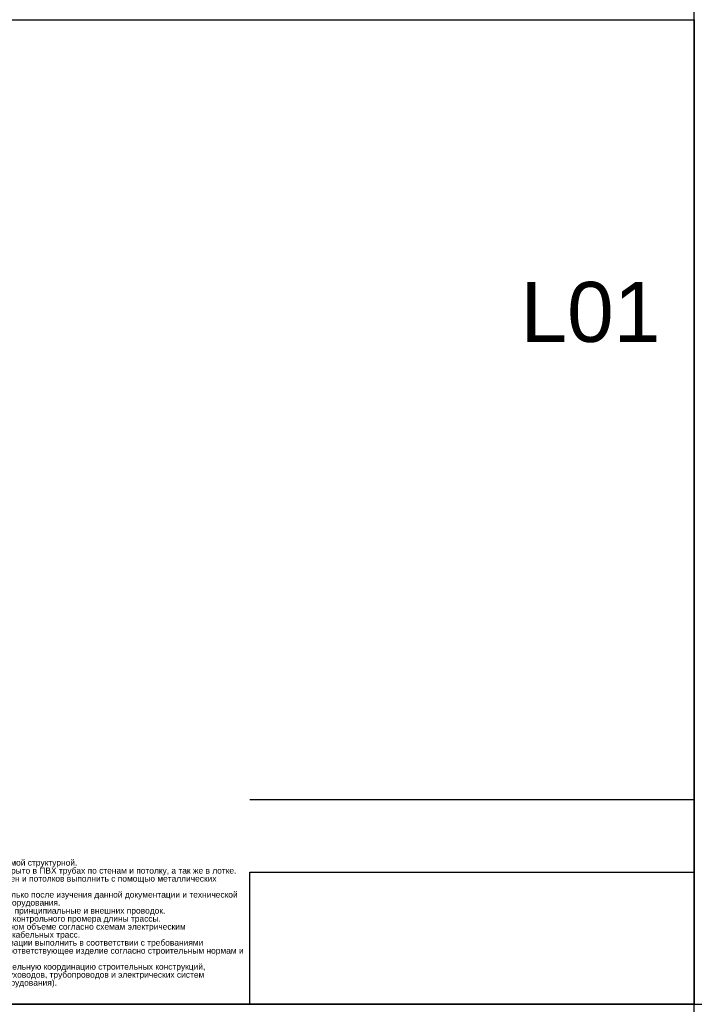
# Model space of a CAD drawing. Header units: millimetres. Extents: x -277772 to 277599, y -59564 to 282085.
# Tile 167 of 190: x 51550 to 79632, y 55468 to 96468. Entities that reach past the tile are written whole.
import ezdxf
from ezdxf.enums import TextEntityAlignment as Align

# ---------------------------------------------------------------- set-up
doc = ezdxf.new("R2010")
doc.units = ezdxf.units.MM
doc.layers.add('UNPLOTTED', color=2, linetype='Continuous', plot=False)
doc.styles.add('CP.Text', font='arial.ttf')

# ---------------------------------------------------------------- blocks, each defined once
blk = doc.blocks.new('*U88')
at = {"color": 0}
blk.add_line((0, 85.08), (-185, 85.08), dxfattribs=at)
for points in [[(0, 410), (0, 0), (-866, 0), (-866, 410)], [(-185, 55.08), (0, 55.08), (0, 0), (-185, 0)]]:
    blk.add_lwpolyline(points, close=True, dxfattribs=at)

msp = doc.modelspace()

# ---------------------------------------------------------------- linework, layer by layer
at = {"layer": 'UNPLOTTED', "color": 1, "ltscale": 100}
for p, direction in [((79632, -23502), (0, 1)), ((-94774, 55468), (1, 0))]:
    msp.add_xline(p, direction, dxfattribs=at)

# ---------------------------------------------------------------- block references
at = {"layer": 'UNPLOTTED', "xscale": 100, "yscale": 100, "zscale": 100}
msp.add_blockref('*U88', (79632, 55468), dxfattribs=at)

# ---------------------------------------------------------------- texts
at = {"insert": (43937, 62162), "char_height": 250, "width": 17195.48, "attachment_point": 1, "line_spacing_factor": 0.8, "style": 'CP.Text'}
msp.add_mtext('Указания по монтажу:\\P\\P\\pxi-3,l4,t4;-^IДанный план читать совместно со схемой структурной.\\P-^IПрокладку кабельных линий вести открыто в ПВХ трубах по стенам и потолку, а так же в лотке.\\P-^IКрепление труб ПВХ к поверхности стен и потолков выполнить с помощью металлических двухлапковых скоб.\\P-^IПодключение кабелей производить только после изучения данной документации и технической документации завода-изготовителя оборудования.\\P-^IМаркировка и типы кабелей см. схемы принципиальные и внешних проводок.\\P-^IЗаготовку кабелей производить после контрольного промера длины трассы.\\P-^IМаркировку кабелей выполнить в полном объеме согласно схемам электрическим принципиальным и планам прокладки кабельных трасс.\\P-^IМонтаж приборов и средств автоматизации выполнить в соответствии с требованиями эксплуатационной документации на соответствующее изделие согласно строительным нормам и правилам  СП 77.13330.2016.\\P-^IПодрядчик должен выполнить окончательную координацию строительных конструкций, вентиляционного оборудования, воздуховодов, трубопроводов и электрических систем (кабельных лотков, труб и электрооборудования).', dxfattribs=at)
at = {"layer": 'UNPLOTTED', "style": 'CP.Text'}
msp.add_text('L01', height=2500, dxfattribs=at).set_placement((78222, 83049), align=Align.RIGHT)

doc.saveas('drawing.dxf')
